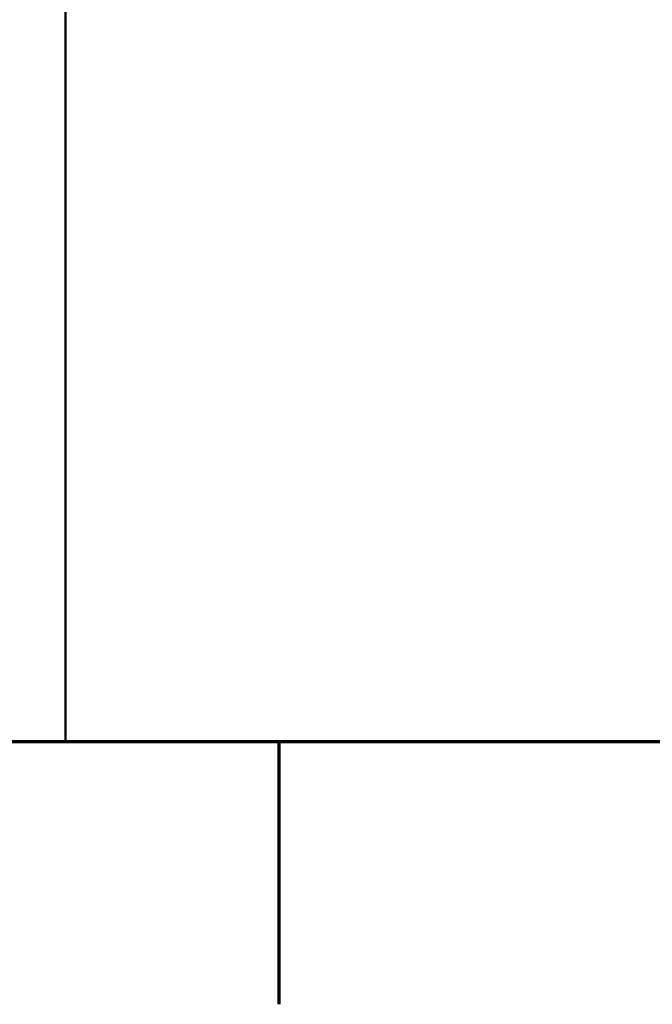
# Model space of a CAD drawing. Header units: inches. Extents: x 0.1 to 18.7, y 0.4 to 11.8.
# Tile 5 of 26: x 14 to 14.4, y 0.5 to 1.2. Entities that reach past the tile are written whole.
import ezdxf

# ---------------------------------------------------------------- set-up
doc = ezdxf.new("R2010")
doc.units = ezdxf.units.IN
doc.header["$LTSCALE"] = 1.111111
doc.header["$MEASUREMENT"] = 0
doc.layers.add('Border (ANSI)', color=7, linetype='Continuous', lineweight=70)
doc.layers.add('Title (ANSI)', color=7, linetype='Continuous', lineweight=50)
doc.styles.add('Note Text (ANSI)', font='tahoma.ttf')
doc.styles.add('Text Style107', font='arialbd.ttf')
doc.styles.add('Text Style109', font='arialbd.ttf')
doc.styles.add('Text Style47', font='ARIALN.TTF')
doc.styles.add('Text Style50', font='arial.ttf')
doc.styles.add('Text Style55', font='arial.ttf')
doc.styles.add('Text Style59', font='arial.ttf')

# ---------------------------------------------------------------- blocks, each defined once
blk = doc.blocks.new('Borders Default Border')
at = {"layer": 'Border (ANSI)'}
blk.add_line((12.75, 0.62), (12.75, 0.46), dxfattribs=at)
at = {"layer": 'Border (ANSI)', "flags": 128}
blk.add_lwpolyline([(0.38, 0.62), (0.38, 10.38), (16.62, 10.38), (16.62, 0.62), (0.38, 0.62)], dxfattribs=at)
blk = doc.blocks.new('Title Blocks ICD TITLE BLOCK MM CUSTOMER')
at = {"layer": 'Title (ANSI)'}
for p, q in [((7.26137, 8.21203), (7.26137, 7.19206)), ((11.26137, 7.19206), (3.26137, 7.19206))]:
    blk.add_line(p, q, dxfattribs=at)
at = {"layer": 'Title (ANSI)', "insert": (5.26623, 7.9013), "char_height": 0.054, "attachment_point": 2, "line_spacing_factor": 0.941891, "style": 'Note Text (ANSI)'}
blk.add_mtext('\\fArial Narrow|b0|i0;\\H0.0540;THIS DOCUMENT, INCLUDING THE DRAWING AND INFORMATION CONTAINED THEREON, IS CONFIDENTIAL AND IS THE \\PEXCLUSIVE PROPERTY OF EATON CORPORATION, AND IS MERELY ON LOAN AND SUBJECT TO RECALL BY EATON AT ANY TIME.\\PBY TAKING POSSESSION OF THIS DOCUMENT, THE RECIPIENT ACKNOWLEDGES AND AGREES THAT THIS DOCUMENT CANNOT\\PBE USED IN ANY MANNER ADVERSE TO THE INTERESTS OF EATON AND THAT NO PORTION OF THIS DOCUMENT MAY BE\\PCOPIED OR OTHERWISE REPRODUCED WITHOUT THE PRIOR WRITTEN CONSENT OF EATON. IN THE CASE OF CONFLICTING\\PCONTRACTUAL PROVISIONS, THIS NOTICE SHALL GOVERN THE STATUS OF THIS DOCUMENT.', dxfattribs=at)
at = {"layer": 'Title (ANSI)'}
for tag, p, height, style in [('<TITLE_1>_001', (3.55983, 8.33746), 0.09, 'Text Style50'), ('DESIGNER_001', (8.77913, 8.32936), 0.09, 'Text Style50'), ('<DRAWN_DATE>_001', (10.56064, 8.32936), 0.09, 'Text Style50'), ('<PART_NUMBER>_001', (8.81795, 7.91472), 0.24, 'Text Style109'), ('Sheet_Size_001', (7.36508, 7.90552), 0.13, 'Text Style55'), ('<REVISION_NUMBER>_001', (10.77264, 7.85278), 0.18, 'Text Style107'), ('Sheet_Number_001', (10.80007, 7.2619), 0.08, 'Text Style59'), ('Number_of_sheets_001', (11.09697, 7.2619), 0.08, 'Text Style59'), ('COPYRIGHT_YEAR_001', (4.6229, 7.27065), 0.07, 'Text Style47'), ('<SCALE>_001', (9.82544, 7.2503), 0.08, 'Text Style59')]:
    blk.add_attdef(tag, p, '', height=height, dxfattribs=dict(at, style=style))

msp = doc.modelspace()

# ---------------------------------------------------------------- block references
at = {"xscale": 1.111111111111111, "yscale": 1.111111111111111, "zscale": 1.111111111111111}
for name, p in [('Borders Default Border', (0, 0)), ('Title Blocks ICD TITLE BLOCK MM CUSTOMER', (5.95403, -7.30229))]:
    msp.add_blockref(name, p, dxfattribs=at)

doc.saveas('drawing.dxf')
